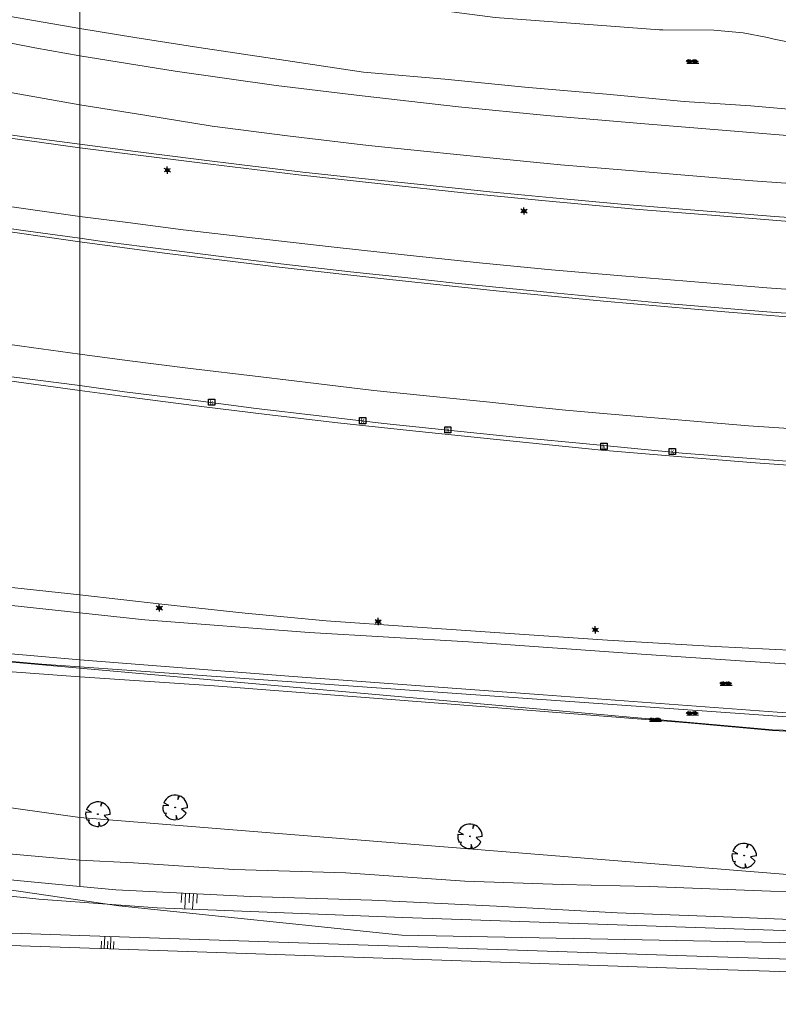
# Model space of a CAD drawing. Header units: metres. Extents: x 95652 to 96661, y 430734 to 431486.
# Tile 9 of 62: x 95990 to 96113, y 430827 to 430986. Entities that reach past the tile are written whole.
import ezdxf

# ---------------------------------------------------------------- set-up
doc = ezdxf.new("R2010")
doc.units = ezdxf.units.M
doc.layers.get('0').update_dxf_attribs({"linetype": 'CONTINUOUS'})
doc.layers.add('BAR_PUNTSYMBOLEN', color=7, linetype='CONTINUOUS', true_color=0x707070)
doc.layers.add('BAR_SYMBOLEN', color=7, linetype='CONTINUOUS', true_color=0x707070)
for name, color, linetype in [('BAR_TALUDLIJNEN', 7, 'CONTINUOUS'), ('BAR_TOPO', 7, 'CONTINUOUS'), ('BAR_WATER', 7, 'CONTINUOUS'), ('BAR_WEGEN', 7, 'CONTINUOUS'), ('BRK_Kadastrale percelen en nummers', 7, 'CONTINUOUS'), ('BRK_Kadatrale percelen', 7, 'CONTINUOUS')]:
    doc.layers.add(name, color=color, linetype=linetype)

# ---------------------------------------------------------------- blocks, each defined once
blk = doc.blocks.new('lichtmast_templ_2')
at = {"color": 8, "ltscale": 0.1, "true_color": 0x707070}
for p, q in [((-1.1, 0.63), (-2.19, 1.27)), ((0, 1.27), (0, 2.53)), ((1.1, 0.63), (2.19, 1.27)), ((-1.1, -0.63), (-2.19, -1.27)), ((0, -1.27), (0, -2.53)), ((1.1, -0.63), (2.19, -1.27))]:
    blk.add_line(p, q, dxfattribs=at)
at = {"color": 8, "true_color": 0x707070, "flags": 128}
for points in [[(-1.16, 0.5), (1.16, 0.5)], [(-1.16, -0.5), (1.16, -0.5)]]:
    blk.add_lwpolyline(points, dxfattribs=at)
at = {"color": 8, "ltscale": 0.1, "true_color": 0x707070}
blk.add_circle((0, 0), 1.27, dxfattribs=at)
blk = doc.blocks.new('gras_templ_1')
at = {"color": 8, "true_color": 0x707070, "flags": 128}
for points in [[(-0.38, -0.17), (-0.75, 0.08)], [(-0.38, -0.17), (-0.66, 0.2)], [(-0.38, -0.17), (-0.49, 0.24)], [(-0.38, -0.17), (-0.29, 0.25)], [(-0.38, -0.17), (-0.13, 0.19)], [(-0.38, -0.17), (-0.01, 0.1)], [(0.25, -0.16), (-0.13, 0.09)], [(0.25, -0.16), (-0.03, 0.21)], [(0.25, -0.16), (0.14, 0.24)], [(0.25, -0.16), (0.33, 0.26)], [(0.25, -0.16), (0.49, 0.2)], [(0.25, -0.16), (0.62, 0.11)], [(-0.69, -0.17), (0.69, -0.16)]]:
    blk.add_lwpolyline(points, dxfattribs=at)
blk = doc.blocks.new('boom_templ_2')
at = {"color": 8, "ltscale": 20, "true_color": 0x707070, "flags": 128}
for points in [[(0.63, 2.39), (0.56, 1.58), (0.85, 2.33)], [(-2.44, 0.44), (-1.29, 0.39), (-2.3, 0.92)], [(-1.92, -1.57), (-1.72, -1.19), (-2.16, -1.22)], [(0.49, -2.43), (0.21, -1.64), (0.18, -2.47)], [(2.48, -0.06), (1.26, -0.27), (2.21, -1.12)]]:
    blk.add_lwpolyline(points, dxfattribs=at)
blk.add_lwpolyline([(2.48, -0.06, 0.321944), (0.85, 2.33, 0.321944)], format="xyb", dxfattribs=at)
at = {"color": 8, "true_color": 0x707070}
blk.add_circle((0, 0), 0.0738, dxfattribs=at)
at = {"color": 8, "ltscale": 20, "true_color": 0x707070}
for start, end in [(75.1844, 158.299), (169.749, 209.4302), (219.2667, 274.1068), (281.3601, 333.2046)]:
    blk.add_arc((0, 0), 2.48, start, end, dxfattribs=at)
blk = doc.blocks.new('lichtmast_templ_3')
at = {"color": 8, "ltscale": 0.1, "true_color": 0x707070}
for p, q in [((-1.1, 0.63), (-2.19, 1.27)), ((0, 1.27), (0, 2.53)), ((1.1, 0.63), (2.19, 1.27)), ((-1.1, -0.63), (-2.19, -1.27)), ((0, -1.27), (0, -2.53)), ((1.1, -0.63), (2.19, -1.27))]:
    blk.add_line(p, q, dxfattribs=at)
at = {"color": 8, "true_color": 0x707070, "flags": 128}
for points in [[(-1.16, 0.5), (1.16, 0.5)], [(-1.16, -0.5), (1.16, -0.5)]]:
    blk.add_lwpolyline(points, dxfattribs=at)
at = {"color": 8, "ltscale": 0.1, "true_color": 0x707070}
blk.add_circle((0, 0), 1.27, dxfattribs=at)
blk = doc.blocks.new('kolk-symbool_templ_1')
at = {"true_color": 0x707070}
h = blk.add_hatch(color=8, dxfattribs=at)
h.dxf.hatch_style = 1
h.paths.add_polyline_path([(0.02, -0.04), (0.19, 0.13), (0.09, 0.13), (-0.08, -0.05), (-0.03, -0.09), (0.12, -0.31), (0.21, -0.31)])
h.paths.add_polyline_path([(-0.03, -0.09), (-0.08, -0.05), (-0.08, 0.29), (-0.15, 0.29), (-0.15, -0.31), (-0.08, -0.31), (-0.08, -0.14)])
at = {"color": 8, "true_color": 0x707070}
blk.add_lwpolyline([(-0.38, 0.37), (0.37, 0.37), (0.37, -0.38), (-0.38, -0.38)], close=True, dxfattribs=at)

msp = doc.modelspace()

# ---------------------------------------------------------------- linework, layer by layer
at = {"layer": 'BAR_TALUDLIJNEN', "color": 8, "linetype": 'Continuous', "lineweight": 0, "true_color": 0x707070, "flags": 128}
for points in [[(96016.46, 430844.58), (96016.39, 430843.07)], [(96017.09, 430844.54), (96016.96, 430842.04)], [(96018.34, 430844.48), (96018.22, 430841.98)], [(96018.97, 430844.45), (96018.89, 430842.95)], [(96003.47, 430835.62), (96003.51, 430836.82)], [(96003.97, 430835.61), (96004.04, 430837.61)], [(96004.97, 430835.57), (96005.04, 430837.57)], [(96005.47, 430835.56), (96005.51, 430836.76)]]:
    msp.add_lwpolyline(points, dxfattribs=at)
at = {"layer": 'BAR_TALUDLIJNEN', "color": 8, "linetype": 'Continuous', "lineweight": 0, "ltscale": 0.01, "true_color": 0x707070, "flags": 128}
for points in [[(96017.72, 430844.51), (96017.64, 430843.01)], [(96004.47, 430835.59), (96004.51, 430836.79)]]:
    msp.add_lwpolyline(points, dxfattribs=at)
at = {"layer": 'BAR_TOPO', "color": 8, "linetype": 'Continuous', "lineweight": 0, "ltscale": 0.01, "true_color": 0x707070}
msp.add_line((96000, 430889.81), (96000, 430845.66), dxfattribs=at)
at = {"layer": 'BAR_TOPO', "color": 8, "linetype": 'Continuous', "lineweight": 0, "ltscale": 0.01, "true_color": 0x707070, "flags": 128}
for points in [[(96000, 430984.17), (96000, 430994.87)], [(96115.93, 430981.68), (96112.13, 430982.45), (96111.01, 430982.68), (96107.09, 430983.47), (96102.36, 430983.89), (96094.13, 430983.94), (96093.62, 430983.95), (96085.73, 430984.52), (96067.05, 430985.95), (96045.1, 430988.84), (96028.7, 430990.95)], [(96000, 430882.21), (95972.85, 430884.58), (95960.59, 430885.81), (95940.75, 430887.39), (95932.26, 430888.12), (95922.89, 430888.69), (95916.71, 430889.16), (95915.88, 430889.09), (95915.8, 430888.98), (95915.92, 430888.35)], [(96000, 430879.5), (95971.54, 430881.6), (95956.34, 430883), (95946.81, 430884.06), (95934.21, 430885.16), (95920.53, 430886.94), (95915.85, 430887.27), (95915.92, 430888.35)], [(96000, 430880.86), (95915.92, 430888.35)], [(96000, 430882.21), (96034.45, 430879.55), (96074.81, 430876.59), (96112.6, 430873.78), (96150.04, 430871.28), (96188.48, 430869.21), (96226.82, 430868.16), (96259.28, 430867.45), (96283.16, 430867.75), (96283.75, 430867.86), (96298.24, 430868.21), (96303.49, 430868.01), (96303.88, 430866.92)], [(96302.71, 430864.91), (96111.84, 430870.91), (96000, 430880.86)], [(96302.71, 430864.91), (96298.08, 430864.83), (96271.7, 430864.21), (96240.45, 430864.52), (96217.35, 430864.9), (96178.56, 430866.74), (96138.12, 430869.49), (96111.85, 430870.8), (96098.18, 430872.08), (96058.59, 430875.2), (96021.68, 430878.01), (96000, 430879.5)], [(96000, 430856.77), (95904.5, 430870.18)], [(95901.1, 430863.72), (95915.05, 430860.36), (95933.4, 430857.9), (95948.88, 430856.17), (95966.85, 430854.14), (95975.84, 430852.02), (96000, 430849.88)], [(96000, 430856.77), (96126.25, 430846.6), (96311.26, 430859.43)], [(96000, 430849.88), (96008.7, 430849.46), (96024.9, 430848.37), (96042.97, 430847.84), (96062.18, 430846.48), (96077.87, 430845.94), (96091.92, 430845.62), (96111.52, 430844.86), (96126.95, 430844.68)]]:
    msp.add_lwpolyline(points, dxfattribs=at)
msp.add_lwpolyline([(95896.83, 430855.77, 0.101142), (95902.55, 430856.47), (95915.58, 430853.68), (95925.19, 430851.89), (95941.19, 430849.69), (95950.7, 430848.37), (95972.69, 430845.82), (95993.37, 430843.58), (96000, 430843.1), (96012.52, 430842.21), (96052.16, 430840.63), (96123, 430838.22), (96159.4, 430836.97)], format="xyb", dxfattribs=at)
at = {"layer": 'BAR_WATER', "color": 8, "linetype": 'Continuous', "lineweight": 0, "ltscale": 0.01, "true_color": 0x707070, "flags": 128}
for points in [[(96000, 430845.66), (95984.76, 430847.09), (95963.18, 430849.64), (95942.18, 430851.91), (95925.38, 430853.87), (95905.57, 430858.53), (95900.28, 430858.52)], [(96237.55, 430829.94), (96097.96, 430834.42), (96000, 430837.74), (95897.71, 430841.21), (95893.29, 430847.13)], [(95892.13, 430845.34), (95896.69, 430839.24), (96000, 430835.74), (96097.89, 430832.42), (96237.52, 430827.94)], [(96125.38, 430839.89), (96106.78, 430840.62), (96086.74, 430841.37), (96067.3, 430842.48), (96047.18, 430843.41), (96027.55, 430844.02), (96005.83, 430845.11), (96000, 430845.66)]]:
    msp.add_lwpolyline(points, dxfattribs=at)
at = {"layer": 'BAR_WEGEN', "color": 8, "linetype": 'Continuous', "lineweight": 0, "ltscale": 0.01, "true_color": 0x707070}
msp.add_line((96000, 430971.83), (96000, 430889.81), dxfattribs=at)
at = {"layer": 'BAR_WEGEN', "color": 8, "linetype": 'Continuous', "lineweight": 0, "ltscale": 0.01, "true_color": 0x707070, "flags": 128}
for points in [[(95901.55, 431006.45), (95901.64, 431007.86), (95901.8, 431008.06), (95908.99, 431005.9), (95917.12, 431003.85), (95924.85, 431001.55), (95931.45, 430999.54), (95940.75, 430996.92), (95949.81, 430994.74), (95958.41, 430992.74), (95965.22, 430991.23), (95973.12, 430989.09), (95981.31, 430987.41), (96000, 430984.17)], [(95999.99, 430979.74), (95992.76, 430981.01), (95977.93, 430983.94), (95964.17, 430986.94), (95951.71, 430989.97), (95936.49, 430994.1), (95924.84, 430997.74), (95913.83, 431001.12), (95904.75, 431003.76)], [(95902.12, 430995.5), (95910.92, 430993.13), (95917.87, 430991.04), (95926.79, 430988.56), (95933.04, 430986.82), (95942.28, 430984.32), (95955.17, 430981.11), (95965.91, 430978.62), (95977.26, 430976.19), (95989.41, 430973.71), (96000, 430971.83)], [(96000, 430984.17), (95999.99, 430979.74)], [(96000, 430984.17), (96008.91, 430982.73), (96019.23, 430981.1), (96031.12, 430979.31), (96045.83, 430977.09), (96058.92, 430975.99), (96071.85, 430974.71), (96085.04, 430973.57), (96097.55, 430972.35), (96108.34, 430971.69), (96122.98, 430970.38)], [(96000, 430964.89), (95988.02, 430966.56), (95976.18, 430968.27), (95964.49, 430969.99), (95953.18, 430971.76), (95940.55, 430973.77), (95927.71, 430975.96), (95913.37, 430978.46), (95900.12, 430981.07), (95898.34, 430981.41)], [(96000, 430965.49), (95991.4, 430966.64), (95982.44, 430967.88), (95975.1, 430968.96), (95965.26, 430970.43), (95953.05, 430972.32), (95942.4, 430974.05), (95933.76, 430975.53), (95923.99, 430977.16), (95913.36, 430979.01), (95901.19, 430981.28)], [(96118.12, 430966.54), (96103.71, 430967.75), (96091.21, 430968.77), (96075.41, 430970.13), (96061.14, 430971.53), (96045.62, 430973.27), (96031.72, 430974.98), (96015.41, 430977.28), (95999.99, 430979.74)], [(95999.99, 430979.74), (96000, 430971.83)], [(96000, 430971.83), (96010.5, 430970.15), (96021.37, 430968.41), (96033.56, 430966.83), (96046.6, 430965.27), (96055.56, 430964.33), (96066.19, 430963.25), (96077.61, 430962.16), (96088.12, 430961.26), (96098.99, 430960.36), (96108.64, 430959.54), (96119.3, 430958.8), (96137.55, 430957.5), (96165.6, 430955.85), (96194.18, 430954.44), (96217.9, 430953.53), (96243.96, 430952.84), (96280.69, 430952.24), (96302.46, 430952.16), (96324.41, 430952.31), (96350.44, 430952.74), (96364.73, 430952.98)], [(95902.88, 430969.23), (95908.77, 430968.17), (95920.05, 430966.17), (95933.39, 430963.89), (95945.2, 430961.92), (95956.18, 430960.17), (95967.92, 430958.37), (95977.78, 430956.95), (95989.81, 430955.26), (96000, 430953.83)], [(96000, 430949.71), (95984.21, 430951.96), (95969.29, 430954.1), (95954.66, 430956.38), (95939.39, 430958.84), (95926.71, 430961.08), (95912.69, 430963.58), (95902.42, 430965.45), (95897.9, 430966.28)], [(96000, 430950.32), (95990.89, 430951.56), (95981.65, 430952.86), (95971.43, 430954.36), (95964.24, 430955.49), (95957.22, 430956.57), (95948.57, 430957.95), (95939.64, 430959.4), (95930.93, 430960.89), (95923.25, 430962.24), (95916.09, 430963.45), (95907, 430965.1), (95902.44, 430965.98)], [(96124.12, 430952.95), (96112.21, 430953.78), (96099.95, 430954.76), (96087.43, 430955.8), (96076.37, 430956.8), (96066.19, 430957.81), (96054.52, 430959.01), (96045.55, 430959.93), (96035.99, 430960.98), (96026.59, 430962.07), (96018.77, 430963.05), (96009.01, 430964.29), (96000, 430965.49)], [(96114.5, 430953.01), (96103.36, 430953.9), (96090.3, 430954.95), (96074.62, 430956.39), (96061.94, 430957.65), (96049.08, 430959), (96035.34, 430960.51), (96021.1, 430962.24), (96007.7, 430963.91), (96000, 430964.89)], [(96000, 430953.83), (96007.78, 430952.86), (96016.7, 430951.67), (96028.3, 430950.3), (96040.57, 430948.9), (96052.84, 430947.58), (96064.55, 430946.31), (96076.18, 430945.22), (96086.89, 430944.28), (96098.66, 430943.3), (96110.9, 430942.28), (96123.15, 430941.41), (96146.24, 430939.9), (96171.17, 430938.68), (96198.24, 430937.62), (96229.51, 430936.84), (96256.34, 430936.58), (96285.56, 430936.78), (96311.75, 430937.3), (96340.31, 430938.19), (96362.62, 430939.29)], [(96120.25, 430937.75), (96110.93, 430938.41), (96102.5, 430939.14), (96094.04, 430939.82), (96084.98, 430940.67), (96077.1, 430941.41), (96068.82, 430942.23), (96060.61, 430943.05), (96052.98, 430943.91), (96043.69, 430944.86), (96031.53, 430946.26), (96022.82, 430947.34), (96013.96, 430948.47), (96003.66, 430949.78), (96000, 430950.32)], [(96364.47, 430934.23), (96361.77, 430934.12), (96344.55, 430933.38), (96321.76, 430932.59), (96295.72, 430932.02), (96267.47, 430931.82), (96228.69, 430932.19), (96194.88, 430933.01), (96166.17, 430934.27), (96138.1, 430935.87), (96120.23, 430937.1), (96104.15, 430938.4), (96084.54, 430940.16), (96067.2, 430941.81), (96050.06, 430943.61), (96032.19, 430945.63), (96013.7, 430947.9), (96000, 430949.71)], [(95897.14, 430947.85), (95904.44, 430946.68), (95915.78, 430944.64), (95927.24, 430942.73), (95938.45, 430940.81), (95946.24, 430939.45), (95954.51, 430938.18), (95964.77, 430936.61), (95974.1, 430935.17), (95982.52, 430934.02), (95990.65, 430932.86), (96000, 430931.58)], [(96000, 430925.72), (95989.81, 430927.12), (95974.23, 430929.28), (95963.07, 430931), (95953.13, 430932.52), (95943.38, 430934.12), (95930.32, 430936.26), (95918.74, 430938.17), (95908.36, 430939.94), (95896.9, 430941.87)], [(96000, 430926.5), (95989.42, 430927.86), (95979.94, 430929.24), (95969.44, 430930.76), (95959.85, 430932.1), (95949.91, 430933.55), (95940.05, 430935.14), (95931.92, 430936.41), (95919.07, 430938.47), (95911.31, 430939.8), (95902.52, 430941.27), (95896.91, 430942.26)], [(96000, 430931.58), (96007.63, 430930.57), (96017.44, 430929.33), (96029.25, 430927.9), (96038.18, 430926.82), (96047.49, 430925.69), (96055.45, 430924.89), (96066.19, 430923.84), (96072.62, 430923.15), (96078.41, 430922.53), (96085.17, 430921.95), (96093.44, 430921.23), (96107.94, 430919.99), (96116.95, 430919.42), (96129.16, 430918.49), (96158.19, 430916.69), (96181.77, 430915.6), (96212.45, 430914.48), (96245.33, 430913.85), (96277.49, 430913.87), (96301.68, 430914.11), (96334.09, 430914.97), (96353.62, 430915.85), (96364.26, 430916.34)], [(96364.2, 430911.11), (96360.97, 430910.97), (96361.01, 430910.3), (96352.8, 430909.9), (96334.62, 430909.45), (96308.22, 430908.94), (96276.14, 430908.53), (96248.43, 430908.51), (96223.76, 430908.87), (96187.6, 430909.95), (96163.79, 430911.03), (96133.43, 430912.95), (96120.93, 430913.82), (96110.48, 430914.55), (96097.23, 430915.6), (96082.96, 430916.99), (96070.4, 430918.17), (96059.43, 430919.31), (96049.11, 430920.36), (96038.65, 430921.65), (96028.5, 430922.83), (96019.53, 430923.97), (96007.21, 430925.52), (96000, 430926.5)], [(96364.18, 430909.99), (96361.81, 430909.89), (96355.75, 430909.61), (96331.34, 430908.72), (96305.17, 430908.1), (96279.73, 430907.73), (96252.44, 430907.77), (96223.7, 430908.21), (96192.74, 430909.12), (96163.54, 430910.43), (96139.93, 430911.81), (96118.87, 430913.31), (96108.33, 430914.09), (96095.86, 430915.09), (96084.23, 430916.1), (96075.24, 430917), (96064.7, 430918.06), (96053.23, 430919.24), (96041.64, 430920.47), (96030.18, 430921.86), (96020.1, 430923.1), (96009.71, 430924.4), (96000, 430925.72)], [(96000, 430889.81), (95985, 430891.43), (95961.75, 430893.77), (95943.2, 430895.77), (95928.15, 430897.68), (95914.45, 430898.87), (95911.4, 430898.94), (95909.52, 430898.69)], [(95983.46, 430894.53), (95989.53, 430893.86), (96000, 430892.71)], [(96000, 430892.71), (96013.26, 430891.22), (96026.7, 430889.78), (96039.76, 430888.54), (96053.73, 430887.56), (96067.83, 430886.57), (96085.22, 430885.38), (96102.6, 430884.41), (96120, 430883.53), (96129.66, 430883.07), (96156.48, 430882.07), (96180.48, 430881.41), (96203.84, 430880.94), (96230.12, 430880.26), (96248.52, 430879.98), (96268.27, 430879.96), (96294.18, 430880.02), (96318.48, 430880.37), (96346.03, 430881.23), (96359.76, 430881.55)], [(96310.95, 430869.67), (96309.57, 430872.89), (96307.34, 430875.43), (96305.68, 430875.65), (96284.02, 430875.79), (96279.04, 430875.54), (96270.38, 430875.15), (96260.62, 430874.67), (96252.28, 430874.79), (96233.77, 430875.36), (96219.2, 430875.34), (96197.78, 430875.89), (96169.94, 430877.59), (96144.5, 430879.26), (96117.79, 430881.29), (96090.67, 430883.15), (96062.78, 430885.16), (96037.04, 430886.65), (96010.51, 430888.68), (96000, 430889.81)]]:
    msp.add_lwpolyline(points, dxfattribs=at)
at = {"layer": 'BRK_Kadastrale percelen en nummers', "color": 75, "lineweight": 5, "ltscale": 3.900864, "true_color": 0x739642, "flags": 128}
for points in [[(95918.01, 430888.33), (95993.88, 430881.52), (96128.63, 430871.99), (96208.69, 430867.62), (96247.47, 430866.94), (96301.84, 430867.73), (96340.11, 430861.97), (96363.55, 430862.49), (96374.54, 430862.93)], [(95904.54, 430858.71), (95939.66, 430852.25), (96006.3, 430842.52), (96052.01, 430837.78), (96146.16, 430835.96), (96267.45, 430834.25), (96267.31, 430826.83), (96275.45, 430826.62), (96293.12, 430826.77), (96304.86, 430827.69)]]:
    msp.add_lwpolyline(points, dxfattribs=at)
at = {"layer": 'BRK_Kadatrale percelen', "color": 75, "linetype": 'Continuous', "lineweight": 5, "ltscale": 0.01, "true_color": 0x739642, "flags": 128}
for points in [[(95918.01, 430888.33), (95993.88, 430881.52), (96128.63, 430871.99), (96208.69, 430867.62), (96247.47, 430866.94), (96301.84, 430867.73), (96340.11, 430861.97), (96363.55, 430862.49), (96374.54, 430862.93)], [(95904.54, 430858.71), (95939.66, 430852.25), (96006.3, 430842.52), (96052.01, 430837.78), (96146.16, 430835.96), (96267.45, 430834.25), (96267.31, 430826.83), (96275.45, 430826.62), (96293.12, 430826.77)]]:
    msp.add_lwpolyline(points, dxfattribs=at)

# ---------------------------------------------------------------- block references
at = {"layer": 'BAR_PUNTSYMBOLEN'}
for name, p, xscale, yscale in [('lichtmast_templ_3', (96014.14, 430961.28), 0.2280888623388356, 0.2280888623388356), ('lichtmast_templ_3', (96071.71, 430954.68), 0.2280888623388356, 0.2280888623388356), ('kolk-symbool_templ_1', (96021.3, 430923.84), 1.333333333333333, 1.333333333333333), ('kolk-symbool_templ_1', (96045.68, 430920.86), 1.333333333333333, 1.333333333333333), ('kolk-symbool_templ_1', (96059.43, 430919.38), 1.333333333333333, 1.333333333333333), ('kolk-symbool_templ_1', (96084.63, 430916.7), 1.333333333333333, 1.333333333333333), ('kolk-symbool_templ_1', (96095.68, 430915.87), 1.333333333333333, 1.333333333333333), ('lichtmast_templ_3', (96012.84, 430890.59), 0.2280888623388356, 0.2280888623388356), ('lichtmast_templ_3', (96048.17, 430888.41), 0.2280888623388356, 0.2280888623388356), ('lichtmast_templ_3', (96083.23, 430887.07), 0.2280888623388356, 0.2280888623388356), ('boom_templ_2', (96015.4, 430858.41), 0.8011755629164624, 0.8011755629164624), ('boom_templ_2', (96002.93, 430857.32), 0.8011755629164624, 0.8011755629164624), ('boom_templ_2', (96063, 430853.74), 0.8011755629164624, 0.8011755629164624), ('boom_templ_2', (96107.26, 430850.62), 0.8011755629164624, 0.8011755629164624)]:
    msp.add_blockref(name, p, dxfattribs=dict(at, xscale=xscale, yscale=yscale))
at = {"layer": 'BAR_SYMBOLEN'}
for name, p, xscale, yscale in [('gras_templ_1', (96098.96, 430978.8), 1.388696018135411, 1.388696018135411), ('lichtmast_templ_2', (96014.14, 430961.28), 0.2280865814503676, 0.2280865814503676), ('lichtmast_templ_2', (96071.71, 430954.68), 0.2280865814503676, 0.2280865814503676), ('lichtmast_templ_2', (96012.84, 430890.59), 0.2280865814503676, 0.2280865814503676), ('lichtmast_templ_2', (96048.17, 430888.41), 0.2280865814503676, 0.2280865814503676), ('lichtmast_templ_2', (96083.23, 430887.07), 0.2280865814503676, 0.2280865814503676), ('gras_templ_1', (96104.35, 430878.37), 1.388696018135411, 1.388696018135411), ('gras_templ_1', (96092.95, 430872.54), 1.388696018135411, 1.388696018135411), ('gras_templ_1', (96098.95, 430873.56), 1.388696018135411, 1.388696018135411)]:
    msp.add_blockref(name, p, dxfattribs=dict(at, xscale=xscale, yscale=yscale))

doc.saveas('drawing.dxf')
